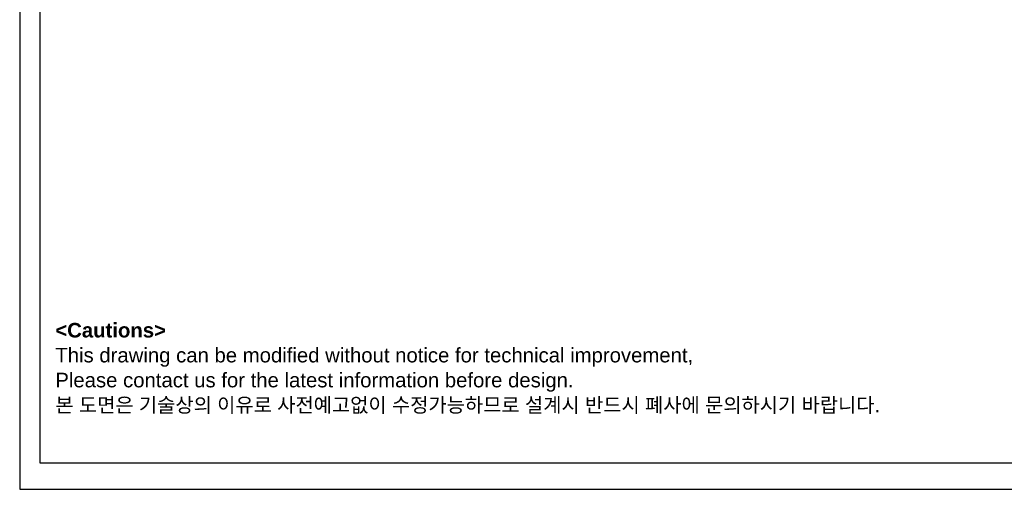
# Model space of a CAD drawing. Header units: inches. Extents: x 0 to 1685, y 0 to 1188.
# Tile 1 of 18: x 0 to 677, y 0 to 323. Entities that reach past the tile are written whole.
import ezdxf

# ---------------------------------------------------------------- set-up
doc = ezdxf.new("R2010")
doc.units = ezdxf.units.IN
doc.layers.add('ATA-TEXT', color=7, linetype='Continuous')
doc.styles.add('주 문자 (ISO)', font='arial.ttf')

# ---------------------------------------------------------------- blocks, each defined once
blk = doc.blocks.new('ata-Border-A1-002')
at = {"color": 253, "ltscale": 0.5}
for p, q in [((0, 594), (0, 0)), ((0, 0), (841, 0))]:
    blk.add_line(p, q, dxfattribs=at)
at = {"ltscale": 0.5}
blk.add_line((7, 9), (7, 585), dxfattribs=at)
blk.add_line((834, 9), (7, 9))

msp = doc.modelspace()

# ---------------------------------------------------------------- block references
at = {"xscale": 2, "yscale": 2, "zscale": 2}
msp.add_blockref('ata-Border-A1-002', (0, 0), dxfattribs=at)

# ---------------------------------------------------------------- texts
at = {"layer": 'ATA-TEXT', "color": 7, "insert": (24.5043087, 114.327216), "char_height": 6.9999998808, "attachment_point": 1, "line_spacing_factor": 1.027748, "style": '주 문자 (ISO)'}
msp.add_mtext('{\\fArial|b1|i0|c129|p34;\\H1.42857x;<Cautions> }\\P{\\fArial|b0|i0|c129|p34;\\H1.42857x;This drawing can be modified without notice for technical improvement,}\\P{\\fArial|b0|i0|c129|p34;\\H1.42857x;Please contact us for the latest information before design.}\\P{\\fGulim|b0|i0|c129|p50;\\H1.42857x;본 도면은 기술상의 이유로 사전예고없이 수정가능하므로 설계시 반드시 폐사에 문의하시기 바랍니다}{\\fArial|b0|i0|c129|p34;\\H1.42857x;.}', dxfattribs=at)

doc.saveas('drawing.dxf')
